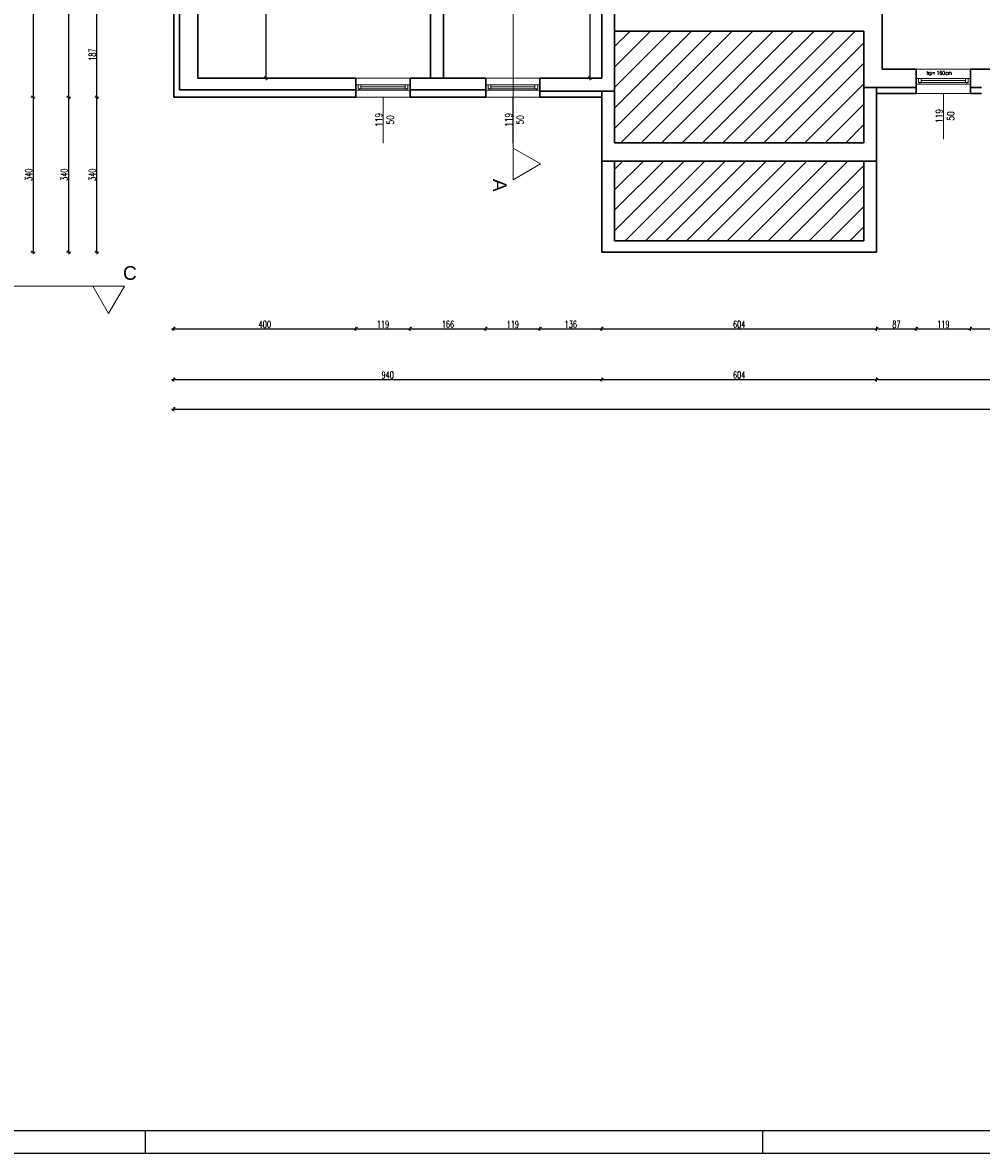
# Model space of a CAD drawing. Header units: millimetres. Extents: x 64838 to 107664, y -36848 to 0.
# Tile 17 of 109: x 68024 to 70128, y -32831 to -30349. Entities that reach past the tile are written whole.
import ezdxf

# ---------------------------------------------------------------- set-up
doc = ezdxf.new("R2010")
doc.units = ezdxf.units.MM
doc.layers.get('Defpoints').update_dxf_attribs({"color": 30})
doc.layers.add('e-cad_opisy', color=7, linetype='Continuous')
for name, color, linetype, lineweight in [('J opisy', 7, 'Continuous', 9), ('J stolarka_okna', 144, 'Continuous', 0), ('J wymiary', 1, 'Continuous', 9), ('OPIS', 7, 'Continuous', 5), ('sciany', 252, 'Continuous', 30)]:
    doc.layers.add(name, color=color, linetype=linetype, lineweight=lineweight)
doc.styles.add('ADESK2', font='simplex', dxfattribs={"width": 0.7})
doc.styles.add('MtXpl_simplex_shx', font='simplex.shx')
doc.styles.get("Standard").update_dxf_attribs({"font": 'arial.ttf'})
doc.dimstyles.new('1-100', dxfattribs={"dimscale": 1.5, "dimtxt": 10, "dimasz": 2, "dimexe": 1, "dimexo": 1, "dimgap": 1.5, "dimtad": 1, "dimdec": 0, "dimrnd": 0.5, "dimdsep": 46, "dimtxsty": 'ADESK2', "dimblk": 'wymiar', "dimcen": -1, "dimdle": 5, "dimse1": 1, "dimse2": 1, "dimclrd": 256, "dimclre": 256, "dimclrt": 256, "dimadec": 0, "dimazin": 0, "dimtfac": 1, "dimtdec": 0, "dimtix": 1, "dimtmove": 0, "dimatfit": 3, "dimfxl": 20, "dimfxlon": 1, "dimtolj": 1, "dimtzin": 0, "dimarcsym": 0})

# ---------------------------------------------------------------- blocks, each defined once
blk = doc.blocks.new('A1_poziom')
at = {"ltscale": 0.8}
for p, q in [((345.5, 0), (345.5, 5)), ((481, 0), (481, 5))]:
    blk.add_line(p, q, dxfattribs=at)
for points in [[(0, 0), (0, 297), (25, 297), (25, 594), (841, 594), (841, 0)], [(30, 5), (836, 5), (836, 589), (30, 589)]]:
    blk.add_lwpolyline(points, close=True)
blk = doc.blocks.new('okno 119')
at = {"layer": 'J stolarka_okna', "linetype": 'Continuous', "lineweight": 9}
for p, q in [((69991.7, -25070.2), (69872.7, -25070.2)), ((69872.7, -25070.2), (69872.7, -25082.2)), ((69872.7, -25082.2), (69991.7, -25082.2)), ((69877.7, -25076.2), (69877.7, -25073.2)), ((69877.7, -25073.2), (69883.7, -25073.2)), ((69877.7, -25076.2), (69877.7, -25082.2)), ((69880.7, -25073.2), (69880.7, -25070.2)), ((69883.7, -25073.2), (69883.7, -25082.2)), ((69883.7, -25073.2), (69980.7, -25073.2)), ((69883.7, -25077.7), (69980.7, -25077.7)), ((69980.7, -25082.2), (69980.7, -25073.2)), ((69986.7, -25073.2), (69980.7, -25073.2)), ((69983.7, -25073.2), (69983.7, -25070.2)), ((69986.7, -25076.2), (69986.7, -25073.2)), ((69986.7, -25082.2), (69986.7, -25076.2)), ((69991.7, -25082.2), (69991.7, -25070.2))]:
    blk.add_line(p, q, dxfattribs=at)
blk = doc.blocks.new('wymiar')
for p, q in [((1.5, 0), (-1.5, 0)), ((1.06, 1.06), (-1.06, -1.06)), ((0, 1.5), (0, -1.5))]:
    blk.add_line(p, q)
blk = doc.blocks.new('*D721')
at = {"layer": 'Defpoints', "color": 0, "ltscale": 4}
for p in [(68408.2, -29432), (68557.9, -29432), (68408.2, -30471)]:
    blk.add_point(p, dxfattribs=at)
at = {"layer": 'J wymiary', "lineweight": -2}
blk.add_line((68557.9, -30468), (68557.9, -29435), dxfattribs=at)
at = {"layer": 'J wymiary', "lineweight": -2, "ltscale": 4, "xscale": 3, "yscale": 3, "zscale": 3}
for p, rotation in [((68557.9, -29432), 90), ((68557.9, -30471), 270)]:
    blk.add_blockref('wymiar', p, dxfattribs=dict(at, rotation=rotation))
at = {"layer": 'J wymiary', "ltscale": 4, "insert": (68548.1, -29951.5), "char_height": 15, "attachment_point": 5, "rotation": 90, "style": 'ADESK2'}
blk.add_mtext('\\A1;1039', dxfattribs=at)
blk = doc.blocks.new('*D725')
at = {"layer": 'Defpoints', "color": 0, "ltscale": 4}
for p in [(69268.9, -29942), (69268.9, -30471), (69268.9, -30471)]:
    blk.add_point(p, dxfattribs=at)
at = {"layer": 'J wymiary', "lineweight": -2}
blk.add_line((69268.9, -29945), (69268.9, -30468), dxfattribs=at)
at = {"layer": 'J wymiary', "lineweight": -2, "ltscale": 4, "xscale": 3, "yscale": 3, "zscale": 3}
for p, rotation in [((69268.9, -29942), 90), ((69268.9, -30471), 270)]:
    blk.add_blockref('wymiar', p, dxfattribs=dict(at, rotation=rotation))
at = {"layer": 'J wymiary', "ltscale": 4, "insert": (69259.2, -30206.5), "char_height": 15, "attachment_point": 5, "rotation": 90, "style": 'ADESK2'}
blk.add_mtext('\\A1;529', dxfattribs=at)
blk = doc.blocks.new('*D786')
at = {"layer": 'Defpoints', "color": 0, "ltscale": 4}
for p in [(68755.2, 0), (68355.2, -30513), (68755.2, -31021.1)]:
    blk.add_point(p, dxfattribs=at)
at = {"layer": 'J wymiary', "lineweight": -2}
blk.add_line((68358.2, -31021.1), (68752.2, -31021.1), dxfattribs=at)
at = {"layer": 'J wymiary', "lineweight": -2, "ltscale": 4, "xscale": 3, "yscale": 3, "zscale": 3, "rotation": 180}
blk.add_blockref('wymiar', (68355.2, -31021.1), dxfattribs=at)
at = {"layer": 'J wymiary', "lineweight": -2, "ltscale": 4, "xscale": 3, "yscale": 3, "zscale": 3}
blk.add_blockref('wymiar', (68755.2, -31021.1), dxfattribs=at)
at = {"layer": 'J wymiary', "ltscale": 4, "insert": (68555.2, -31011.4), "char_height": 15, "attachment_point": 5, "style": 'ADESK2'}
blk.add_mtext('\\A1;400', dxfattribs=at)
blk = doc.blocks.new('*D787')
at = {"layer": 'Defpoints', "color": 0, "ltscale": 4}
for p in [(68874.2, -30477.2), (68755.2, -30513), (68874.2, -31021.1)]:
    blk.add_point(p, dxfattribs=at)
at = {"layer": 'J wymiary', "lineweight": -2}
blk.add_line((68758.2, -31021.1), (68871.2, -31021.1), dxfattribs=at)
at = {"layer": 'J wymiary', "lineweight": -2, "ltscale": 4, "xscale": 3, "yscale": 3, "zscale": 3, "rotation": 180}
blk.add_blockref('wymiar', (68755.2, -31021.1), dxfattribs=at)
at = {"layer": 'J wymiary', "lineweight": -2, "ltscale": 4, "xscale": 3, "yscale": 3, "zscale": 3}
blk.add_blockref('wymiar', (68874.2, -31021.1), dxfattribs=at)
at = {"layer": 'J wymiary', "ltscale": 4, "insert": (68814.7, -31011.4), "char_height": 15, "attachment_point": 5, "style": 'ADESK2'}
blk.add_mtext('\\A1;119', dxfattribs=at)
blk = doc.blocks.new('*D788')
at = {"layer": 'Defpoints', "color": 0, "ltscale": 4}
for p in [(68874.2, -30477.2), (69040.2, -30476.7), (69040.2, -31021.1)]:
    blk.add_point(p, dxfattribs=at)
at = {"layer": 'J wymiary', "lineweight": -2}
blk.add_line((68877.2, -31021.1), (69037.2, -31021.1), dxfattribs=at)
at = {"layer": 'J wymiary', "lineweight": -2, "ltscale": 4, "xscale": 3, "yscale": 3, "zscale": 3, "rotation": 180}
blk.add_blockref('wymiar', (68874.2, -31021.1), dxfattribs=at)
at = {"layer": 'J wymiary', "lineweight": -2, "ltscale": 4, "xscale": 3, "yscale": 3, "zscale": 3}
blk.add_blockref('wymiar', (69040.2, -31021.1), dxfattribs=at)
at = {"layer": 'J wymiary', "ltscale": 4, "insert": (68957.2, -31011.4), "char_height": 15, "attachment_point": 5, "style": 'ADESK2'}
blk.add_mtext('\\A1;166', dxfattribs=at)
blk = doc.blocks.new('*D789')
at = {"layer": 'Defpoints', "color": 0, "ltscale": 4}
for p in [(69040.2, -30476.7), (69159.2, -30476.7), (69159.2, -31021.1)]:
    blk.add_point(p, dxfattribs=at)
at = {"layer": 'J wymiary', "lineweight": -2}
blk.add_line((69043.2, -31021.1), (69156.2, -31021.1), dxfattribs=at)
at = {"layer": 'J wymiary', "lineweight": -2, "ltscale": 4, "xscale": 3, "yscale": 3, "zscale": 3, "rotation": 180}
blk.add_blockref('wymiar', (69040.2, -31021.1), dxfattribs=at)
at = {"layer": 'J wymiary', "lineweight": -2, "ltscale": 4, "xscale": 3, "yscale": 3, "zscale": 3}
blk.add_blockref('wymiar', (69159.2, -31021.1), dxfattribs=at)
at = {"layer": 'J wymiary', "ltscale": 4, "insert": (69099.7, -31011.4), "char_height": 15, "attachment_point": 5, "style": 'ADESK2'}
blk.add_mtext('\\A1;119', dxfattribs=at)
blk = doc.blocks.new('*D790')
at = {"layer": 'Defpoints', "color": 0, "ltscale": 4}
for p in [(69159.2, -30476.7), (69294.9, -30556.2), (69294.9, -31021.1)]:
    blk.add_point(p, dxfattribs=at)
at = {"layer": 'J wymiary', "lineweight": -2}
blk.add_line((69162.2, -31021.1), (69291.9, -31021.1), dxfattribs=at)
at = {"layer": 'J wymiary', "lineweight": -2, "ltscale": 4, "xscale": 3, "yscale": 3, "zscale": 3, "rotation": 180}
blk.add_blockref('wymiar', (69159.2, -31021.1), dxfattribs=at)
at = {"layer": 'J wymiary', "lineweight": -2, "ltscale": 4, "xscale": 3, "yscale": 3, "zscale": 3}
blk.add_blockref('wymiar', (69294.9, -31021.1), dxfattribs=at)
at = {"layer": 'J wymiary', "ltscale": 4, "insert": (69227, -31011.4), "char_height": 15, "attachment_point": 5, "style": 'ADESK2'}
blk.add_mtext('\\A1;136', dxfattribs=at)
blk = doc.blocks.new('*D791')
at = {"layer": 'Defpoints', "color": 0, "ltscale": 4}
for p in [(69294.9, -30556.2), (69898.2, -30561.3), (69898.2, -31021.1)]:
    blk.add_point(p, dxfattribs=at)
at = {"layer": 'J wymiary', "lineweight": -2}
blk.add_line((69297.9, -31021.1), (69895.2, -31021.1), dxfattribs=at)
at = {"layer": 'J wymiary', "lineweight": -2, "ltscale": 4, "xscale": 3, "yscale": 3, "zscale": 3, "rotation": 180}
blk.add_blockref('wymiar', (69294.9, -31021.1), dxfattribs=at)
at = {"layer": 'J wymiary', "lineweight": -2, "ltscale": 4, "xscale": 3, "yscale": 3, "zscale": 3}
blk.add_blockref('wymiar', (69898.2, -31021.1), dxfattribs=at)
at = {"layer": 'J wymiary', "ltscale": 4, "insert": (69596.5, -31011.4), "char_height": 15, "attachment_point": 5, "style": 'ADESK2'}
blk.add_mtext('\\A1;604', dxfattribs=at)
blk = doc.blocks.new('*D792')
at = {"layer": 'Defpoints', "color": 0, "ltscale": 4}
for p in [(69985.2, -30461.5), (69898.2, -30561.3), (69985.2, -31021.1)]:
    blk.add_point(p, dxfattribs=at)
at = {"layer": 'J wymiary', "lineweight": -2}
blk.add_line((69901.2, -31021.1), (69982.2, -31021.1), dxfattribs=at)
at = {"layer": 'J wymiary', "lineweight": -2, "ltscale": 4, "xscale": 3, "yscale": 3, "zscale": 3, "rotation": 180}
blk.add_blockref('wymiar', (69898.2, -31021.1), dxfattribs=at)
at = {"layer": 'J wymiary', "lineweight": -2, "ltscale": 4, "xscale": 3, "yscale": 3, "zscale": 3}
blk.add_blockref('wymiar', (69985.2, -31021.1), dxfattribs=at)
at = {"layer": 'J wymiary', "ltscale": 4, "insert": (69941.7, -31011.4), "char_height": 15, "attachment_point": 5, "style": 'ADESK2'}
blk.add_mtext('\\A1;87', dxfattribs=at)
blk = doc.blocks.new('*D793')
at = {"layer": 'Defpoints', "color": 0, "ltscale": 4}
for p in [(69985.2, -30461.5), (70104.2, -30460.1), (70104.2, -31021.1)]:
    blk.add_point(p, dxfattribs=at)
at = {"layer": 'J wymiary', "lineweight": -2}
blk.add_line((69988.2, -31021.1), (70101.2, -31021.1), dxfattribs=at)
at = {"layer": 'J wymiary', "lineweight": -2, "ltscale": 4, "xscale": 3, "yscale": 3, "zscale": 3, "rotation": 180}
blk.add_blockref('wymiar', (69985.2, -31021.1), dxfattribs=at)
at = {"layer": 'J wymiary', "lineweight": -2, "ltscale": 4, "xscale": 3, "yscale": 3, "zscale": 3}
blk.add_blockref('wymiar', (70104.2, -31021.1), dxfattribs=at)
at = {"layer": 'J wymiary', "ltscale": 4, "insert": (70044.7, -31011.4), "char_height": 15, "attachment_point": 5, "style": 'ADESK2'}
blk.add_mtext('\\A1;119', dxfattribs=at)
blk = doc.blocks.new('*D794')
at = {"layer": 'Defpoints', "color": 0, "ltscale": 4}
for p in [(70104.2, -30460.1), (70272.2, -30457.6), (70272.2, -31021.1)]:
    blk.add_point(p, dxfattribs=at)
at = {"layer": 'J wymiary', "lineweight": -2}
blk.add_line((70107.2, -31021.1), (70269.2, -31021.1), dxfattribs=at)
at = {"layer": 'J wymiary', "lineweight": -2, "ltscale": 4, "xscale": 3, "yscale": 3, "zscale": 3, "rotation": 180}
blk.add_blockref('wymiar', (70104.2, -31021.1), dxfattribs=at)
at = {"layer": 'J wymiary', "lineweight": -2, "ltscale": 4, "xscale": 3, "yscale": 3, "zscale": 3}
blk.add_blockref('wymiar', (70272.2, -31021.1), dxfattribs=at)
at = {"layer": 'J wymiary', "ltscale": 4, "insert": (70188.2, -31011.4), "char_height": 15, "attachment_point": 5, "style": 'ADESK2'}
blk.add_mtext('\\A1;168', dxfattribs=at)
blk = doc.blocks.new('*D807')
at = {"layer": 'Defpoints', "color": 0, "ltscale": 4}
for p in [(68355.2, -30513), (72100.2, -30504.5), (72100.2, -31197.4)]:
    blk.add_point(p, dxfattribs=at)
at = {"layer": 'J wymiary', "lineweight": -2}
blk.add_line((68358.2, -31197.4), (72097.2, -31197.4), dxfattribs=at)
at = {"layer": 'J wymiary', "lineweight": -2, "ltscale": 4, "xscale": 3, "yscale": 3, "zscale": 3, "rotation": 180}
blk.add_blockref('wymiar', (68355.2, -31197.4), dxfattribs=at)
at = {"layer": 'J wymiary', "lineweight": -2, "ltscale": 4, "xscale": 3, "yscale": 3, "zscale": 3}
blk.add_blockref('wymiar', (72100.2, -31197.4), dxfattribs=at)
at = {"layer": 'J wymiary', "ltscale": 4, "insert": (70227.7, -31187.7), "char_height": 15, "attachment_point": 5, "style": 'ADESK2'}
blk.add_mtext('\\A1;3745', dxfattribs=at)
blk = doc.blocks.new('*D827')
at = {"layer": 'Defpoints', "color": 0, "ltscale": 4}
for p in [(68355.2, -30513), (69294.9, -30513), (69294.9, -31132.6)]:
    blk.add_point(p, dxfattribs=at)
at = {"layer": 'J wymiary', "lineweight": -2}
blk.add_line((68358.2, -31132.6), (69291.9, -31132.6), dxfattribs=at)
at = {"layer": 'J wymiary', "lineweight": -2, "ltscale": 4, "xscale": 3, "yscale": 3, "zscale": 3, "rotation": 180}
blk.add_blockref('wymiar', (68355.2, -31132.6), dxfattribs=at)
at = {"layer": 'J wymiary', "lineweight": -2, "ltscale": 4, "xscale": 3, "yscale": 3, "zscale": 3}
blk.add_blockref('wymiar', (69294.9, -31132.6), dxfattribs=at)
at = {"layer": 'J wymiary', "ltscale": 4, "insert": (68825, -31122.8), "char_height": 15, "attachment_point": 5, "style": 'ADESK2'}
blk.add_mtext('\\A1;940', dxfattribs=at)
blk = doc.blocks.new('*D828')
at = {"layer": 'Defpoints', "color": 0, "ltscale": 4}
for p in [(69294.9, -30513), (69898.2, -30715.1), (69898.2, -31132.6)]:
    blk.add_point(p, dxfattribs=at)
at = {"layer": 'J wymiary', "lineweight": -2}
blk.add_line((69297.9, -31132.6), (69895.2, -31132.6), dxfattribs=at)
at = {"layer": 'J wymiary', "lineweight": -2, "ltscale": 4, "xscale": 3, "yscale": 3, "zscale": 3, "rotation": 180}
blk.add_blockref('wymiar', (69294.9, -31132.6), dxfattribs=at)
at = {"layer": 'J wymiary', "lineweight": -2, "ltscale": 4, "xscale": 3, "yscale": 3, "zscale": 3}
blk.add_blockref('wymiar', (69898.2, -31132.6), dxfattribs=at)
at = {"layer": 'J wymiary', "ltscale": 4, "insert": (69596.5, -31122.8), "char_height": 15, "attachment_point": 5, "style": 'ADESK2'}
blk.add_mtext('\\A1;604', dxfattribs=at)
blk = doc.blocks.new('*D829')
at = {"layer": 'Defpoints', "color": 0, "ltscale": 4}
for p in [(71300.9, -30527.4), (69898.2, -30715.1), (71300.9, -31132.6)]:
    blk.add_point(p, dxfattribs=at)
at = {"layer": 'J wymiary', "lineweight": -2}
blk.add_line((69901.2, -31132.6), (71297.9, -31132.6), dxfattribs=at)
at = {"layer": 'J wymiary', "lineweight": -2, "ltscale": 4, "xscale": 3, "yscale": 3, "zscale": 3, "rotation": 180}
blk.add_blockref('wymiar', (69898.2, -31132.6), dxfattribs=at)
at = {"layer": 'J wymiary', "lineweight": -2, "ltscale": 4, "xscale": 3, "yscale": 3, "zscale": 3}
blk.add_blockref('wymiar', (71300.9, -31132.6), dxfattribs=at)
at = {"layer": 'J wymiary', "ltscale": 4, "insert": (70599.5, -31122.8), "char_height": 15, "attachment_point": 5, "style": 'ADESK2'}
blk.add_mtext('\\A1;1403', dxfattribs=at)
blk = doc.blocks.new('*D852')
at = {"layer": 'Defpoints', "color": 0, "ltscale": 4}
for p in [(68186.4, -30513), (69294.9, -30513), (69294.9, -30853)]:
    blk.add_point(p, dxfattribs=at)
at = {"layer": 'J wymiary', "lineweight": -2}
blk.add_line((68186.4, -30850), (68186.4, -30516), dxfattribs=at)
at = {"layer": 'J wymiary', "lineweight": -2, "ltscale": 4, "xscale": 3, "yscale": 3, "zscale": 3}
for p, rotation in [((68186.4, -30513), 90), ((68186.4, -30853), 270)]:
    blk.add_blockref('wymiar', p, dxfattribs=dict(at, rotation=rotation))
at = {"layer": 'J wymiary', "ltscale": 4, "insert": (68176.6, -30683), "char_height": 15, "attachment_point": 5, "rotation": 90, "style": 'ADESK2'}
blk.add_mtext('\\A1;340', dxfattribs=at)
blk = doc.blocks.new('*D853')
at = {"layer": 'Defpoints', "color": 0, "ltscale": 4}
for p in [(68186.4, -30326), (68363.4, -30326), (69294.9, -30513)]:
    blk.add_point(p, dxfattribs=at)
at = {"layer": 'J wymiary', "lineweight": -2}
blk.add_line((68186.4, -30510), (68186.4, -30329), dxfattribs=at)
at = {"layer": 'J wymiary', "lineweight": -2, "ltscale": 4, "xscale": 3, "yscale": 3, "zscale": 3}
for p, rotation in [((68186.4, -30326), 90), ((68186.4, -30513), 270)]:
    blk.add_blockref('wymiar', p, dxfattribs=dict(at, rotation=rotation))
at = {"layer": 'J wymiary', "ltscale": 4, "insert": (68176.6, -30419.5), "char_height": 15, "attachment_point": 5, "rotation": 90, "style": 'ADESK2'}
blk.add_mtext('\\A1;187', dxfattribs=at)
blk = doc.blocks.new('*D874')
at = {"layer": 'Defpoints', "color": 0, "ltscale": 4}
for p in [(68124.7, -30513), (69294.9, -30513), (69294.9, -30853)]:
    blk.add_point(p, dxfattribs=at)
at = {"layer": 'J wymiary', "lineweight": -2}
blk.add_line((68124.7, -30850), (68124.7, -30516), dxfattribs=at)
at = {"layer": 'J wymiary', "lineweight": -2, "ltscale": 4, "xscale": 3, "yscale": 3, "zscale": 3}
for p, rotation in [((68124.7, -30513), 90), ((68124.7, -30853), 270)]:
    blk.add_blockref('wymiar', p, dxfattribs=dict(at, rotation=rotation))
at = {"layer": 'J wymiary', "ltscale": 4, "insert": (68114.9, -30683), "char_height": 15, "attachment_point": 5, "rotation": 90, "style": 'ADESK2'}
blk.add_mtext('\\A1;340', dxfattribs=at)
blk = doc.blocks.new('*D875')
at = {"layer": 'Defpoints', "color": 0, "ltscale": 4}
for p in [(68124.7, -29390), (68669.2, -29390), (69294.9, -30513)]:
    blk.add_point(p, dxfattribs=at)
at = {"layer": 'J wymiary', "lineweight": -2}
blk.add_line((68124.7, -30510), (68124.7, -29393), dxfattribs=at)
at = {"layer": 'J wymiary', "lineweight": -2, "ltscale": 4, "xscale": 3, "yscale": 3, "zscale": 3}
for p, rotation in [((68124.7, -29390), 90), ((68124.7, -30513), 270)]:
    blk.add_blockref('wymiar', p, dxfattribs=dict(at, rotation=rotation))
at = {"layer": 'J wymiary', "ltscale": 4, "insert": (68114.9, -29951.5), "char_height": 15, "attachment_point": 5, "rotation": 90, "style": 'ADESK2'}
blk.add_mtext('\\A1;1123', dxfattribs=at)
blk = doc.blocks.new('*D877')
at = {"layer": 'Defpoints', "color": 0, "ltscale": 4}
for p in [(69905.9, -27798.5), (68046.4, -30513), (68637.1, -30513)]:
    blk.add_point(p, dxfattribs=at)
at = {"layer": 'J wymiary', "lineweight": -2}
blk.add_line((68046.4, -27801.5), (68046.4, -30510), dxfattribs=at)
at = {"layer": 'J wymiary', "lineweight": -2, "ltscale": 4, "xscale": 3, "yscale": 3, "zscale": 3}
for p, rotation in [((68046.4, -27798.5), 90), ((68046.4, -30513), 270)]:
    blk.add_blockref('wymiar', p, dxfattribs=dict(at, rotation=rotation))
at = {"layer": 'J wymiary', "ltscale": 4, "insert": (68036.7, -29155.7), "char_height": 15, "attachment_point": 5, "rotation": 90, "style": 'ADESK2'}
blk.add_mtext('\\A1;2715', dxfattribs=at)
blk = doc.blocks.new('*D878')
at = {"layer": 'Defpoints', "color": 0, "ltscale": 4}
for p in [(68355.2, -30513), (68046.4, -30853), (69294.9, -30853)]:
    blk.add_point(p, dxfattribs=at)
at = {"layer": 'J wymiary', "lineweight": -2}
blk.add_line((68046.4, -30516), (68046.4, -30850), dxfattribs=at)
at = {"layer": 'J wymiary', "lineweight": -2, "ltscale": 4, "xscale": 3, "yscale": 3, "zscale": 3}
for p, rotation in [((68046.4, -30513), 90), ((68046.4, -30853), 270)]:
    blk.add_blockref('wymiar', p, dxfattribs=dict(at, rotation=rotation))
at = {"layer": 'J wymiary', "ltscale": 4, "insert": (68036.7, -30683), "char_height": 15, "attachment_point": 5, "rotation": 90, "style": 'ADESK2'}
blk.add_mtext('\\A1;340', dxfattribs=at)

msp = doc.modelspace()

# ---------------------------------------------------------------- hatches: boundary and pattern name
at = {"layer": 'OPIS', "ltscale": 4}
h = msp.add_hatch(dxfattribs=at)
h.set_pattern_fill('ANSI31', color=256, scale=10)
h.set_pattern_definition([(45, (-420.334, -284.742), (-22.45064, 22.45064), [])])
h.paths.add_polyline_path([(69322.85, -30612.98), (69870.23, -30612.98), (69870.23, -30373.98), (69870.23, -30367.98), (69322.85, -30367.98)])
h.paths.add_polyline_path([(69322.85, -30827.98), (69870.23, -30827.98), (69870.23, -30652.98), (69322.85, -30652.98)])

# ---------------------------------------------------------------- linework, layer by layer
at = {"layer": 'J opisy', "linetype": 'Continuous', "lineweight": 9}
for p, q in [((68814.73, -30512.98), (68814.73, -30613.69)), ((69099.73, -30512.98), (69099.73, -30613.69)), ((70044.73, -30504.48), (70044.73, -30605.19))]:
    msp.add_line(p, q, dxfattribs=at)
at = {"layer": 'J stolarka_okna', "linetype": 'Continuous', "lineweight": 9}
for p, q in [((69985.23, -30451.48), (70104.23, -30451.48)), ((68755.23, -30470.98), (68874.23, -30470.98)), ((69040.23, -30470.98), (69159.23, -30470.98)), ((70104.23, -30471.98), (69985.23, -30471.98)), ((69985.23, -30471.98), (69985.23, -30483.98)), ((69990.23, -30471.98), (69990.23, -30480.98)), ((69996.23, -30471.98), (69996.23, -30480.98)), ((70093.23, -30471.98), (70093.23, -30480.98)), ((70099.23, -30471.98), (70099.23, -30480.98)), ((70104.23, -30483.98), (70104.23, -30471.98)), ((69985.23, -30483.98), (70104.23, -30483.98)), ((69996.23, -30480.98), (69990.23, -30480.98)), ((69993.23, -30480.98), (69993.23, -30483.98)), ((70093.23, -30476.48), (69996.23, -30476.48)), ((69996.23, -30480.98), (70093.23, -30480.98)), ((70099.23, -30480.98), (70093.23, -30480.98)), ((70096.23, -30480.98), (70096.23, -30483.98)), ((68755.23, -30512.98), (68874.23, -30512.98)), ((69040.23, -30512.98), (69159.23, -30512.98)), ((69985.23, -30504.48), (70104.23, -30504.48))]:
    msp.add_line(p, q, dxfattribs=at)
at = {"layer": 'J wymiary', "ltscale": 4}
msp.add_line((69281.85, -30435.44), (69281.85, -30435.44), dxfattribs=at)
at = {"layer": 'OPIS'}
for p, q in [((69100.23, -28861.49), (69100.23, -30693.95)), ((65754.05, -30927.97), (68246.89, -30927.97))]:
    msp.add_line(p, q, dxfattribs=at)
for points in [[(69160.23, -30659.31), (69100.23, -30693.95), (69100.23, -30624.67)], [(68212.25, -30987.97), (68246.89, -30927.97), (68177.61, -30927.97)]]:
    msp.add_lwpolyline(points, close=True, dxfattribs=at)
at = {"layer": 'sciany'}
for p, q in [((68919.23, -30470.98), (68919.23, -29929.98)), ((68947.23, -30470.98), (68947.23, -29929.98)), ((69322.85, -29929.98), (69322.85, -30612.98)), ((69294.85, -29941.98), (69294.85, -30470.98)), ((69910.23, -29939.48), (69910.23, -30451.48)), ((68355.23, -30325.98), (68355.23, -30512.98)), ((68368.23, -30496.98), (68368.23, -30325.98)), ((68408.23, -30325.98), (68408.23, -30470.98)), ((69322.85, -30367.98), (69870.23, -30367.98)), ((69870.23, -30373.98), (69870.23, -30367.98)), ((69870.23, -30373.98), (69870.23, -30612.98)), ((69985.23, -30451.48), (69910.23, -30451.48)), ((69985.23, -30451.48), (69985.23, -30504.48)), ((70187.23, -30451.48), (70104.23, -30451.48)), ((70104.23, -30451.48), (70104.23, -30504.48)), ((68408.23, -30470.98), (68755.23, -30470.98)), ((68755.23, -30512.98), (68755.23, -30470.98)), ((68874.23, -30512.98), (68874.23, -30470.98)), ((69040.23, -30470.98), (68874.23, -30470.98)), ((69040.23, -30470.98), (69040.23, -30512.98)), ((69159.23, -30470.98), (69294.85, -30470.98)), ((69159.23, -30470.98), (69159.23, -30512.98)), ((68368.23, -30496.98), (68755.23, -30496.98)), ((68874.23, -30496.98), (69040.23, -30496.98)), ((69159.23, -30499.98), (69322.85, -30499.98)), ((69294.85, -30499.98), (69294.85, -30852.98)), ((69910.23, -30491.48), (69870.23, -30491.48)), ((69898.23, -30493.48), (69898.23, -30852.98)), ((69985.23, -30491.48), (69910.23, -30491.48)), ((70128.23, -30491.48), (70104.23, -30491.48)), ((68355.23, -30512.98), (68755.23, -30512.98)), ((68874.23, -30512.98), (69040.23, -30512.98)), ((69159.23, -30512.98), (69294.85, -30512.98)), ((69910.23, -30504.48), (69898.23, -30504.48)), ((69985.23, -30504.48), (69910.23, -30504.48)), ((70128.23, -30504.48), (70104.23, -30504.48)), ((69322.85, -30612.98), (69870.23, -30612.98)), ((69294.85, -30652.98), (69898.23, -30652.98)), ((69322.85, -30652.98), (69322.85, -30827.98)), ((69870.23, -30652.98), (69870.23, -30827.98)), ((69322.85, -30827.98), (69870.23, -30827.98)), ((69294.85, -30852.98), (69898.23, -30852.98))]:
    msp.add_line(p, q, dxfattribs=at)

# ---------------------------------------------------------------- block references
at = {"layer": 'e-cad_opisy', "ltscale": 4, "xscale": 10, "yscale": 10, "zscale": 10}
msp.add_blockref('A1_poziom', (64838.49, -32831.02), dxfattribs=at)
at = {"layer": 'J wymiary', "rotation": 180}
for p in [(138746.96, -55567.63), (139031.96, -55567.63)]:
    msp.add_blockref('okno 119', p, dxfattribs=at)

# ---------------------------------------------------------------- texts
at = {"layer": 'J opisy', "style": 'MtXpl_simplex_shx', "width": 0.9}
for s, p in [('hp=', (70007.8, -30463.65)), ('160', (70029.75, -30463.65)), ('cm', (70048.95, -30463.65))]:
    msp.add_text(s, height=8, rotation=360, dxfattribs=at).set_placement(p)
at = {"layer": 'J opisy', "char_height": 15, "width": 30.2063, "attachment_point": 5, "rotation": 90, "line_spacing_factor": 0.771429}
for insert in [(68818.16, -30562.7), (69103.16, -30562.7), (70048.16, -30554.2)]:
    msp.add_mtext('\\pxsm1;{\\Fsimplex|c238;\\W0.8;119\\Fsimplex|c0;\\P\\Fsimplex|c238;50}', dxfattribs=dict(at, insert=insert))
at = {"layer": 'OPIS', "insert": (69071.17, -30706.11), "char_height": 30, "width": 162.4495, "attachment_point": 5, "rotation": 270}
msp.add_mtext('A', dxfattribs=at)
at = {"layer": 'OPIS', "insert": (68259.05, -30898.91), "char_height": 30, "width": 162.4495, "attachment_point": 5}
msp.add_mtext('C', dxfattribs=at)

# ---------------------------------------------------------------- dimensions: what is measured, and where the dimension line sits
at = {"layer": 'J wymiary'}
for base, p1, p2, picture, middle in [((68755.23, -31021.12), (68355.23, -30512.98), (68755.23, 0), '*D786', (68555.23, -31011.37)), ((69985.23, -31021.12), (69898.23, -30561.35), (69985.23, -30461.46), '*D792', (69941.73, -31011.37)), ((70104.23, -31021.12), (69985.23, -30461.46), (70104.23, -30460.13), '*D793', (70044.73, -31011.37)), ((70272.23, -31021.12), (70104.23, -30460.13), (70272.23, -30457.61), '*D794', (70188.23, -31011.37)), ((68874.23, -31021.12), (68755.23, -30512.98), (68874.23, -30477.24), '*D787', (68814.73, -31011.37)), ((69040.23, -31021.12), (68874.23, -30477.24), (69040.23, -30476.73), '*D788', (68957.23, -31011.37)), ((69159.23, -31021.12), (69040.23, -30476.73), (69159.23, -30476.73), '*D789', (69099.73, -31011.37)), ((69294.85, -31021.12), (69159.23, -30476.73), (69294.85, -30556.18), '*D790', (69227.04, -31011.37)), ((72100.23, -31197.44), (68355.23, -30512.98), (72100.23, -30504.48), '*D807', (70227.73, -31187.69)), ((69294.85, -31132.59), (68355.23, -30512.98), (69294.85, -30512.98), '*D827', (68825.04, -31122.84)), ((69898.23, -31132.59), (69294.85, -30512.98), (69898.23, -30715.08), '*D828', (69596.54, -31122.84)), ((71300.85, -31132.59), (69898.23, -30715.08), (71300.85, -30527.39), '*D829', (70599.54, -31122.84)), ((69898.23, -31021.12), (69294.85, -30556.18), (69898.23, -30561.35), '*D791', (69596.54, -31011.37))]:
    dim = msp.add_linear_dim(base=base, p1=p1, p2=p2, dimstyle='1-100', override={"dimblk": 'wymiar'}, dxfattribs=at)
    dim.commit()
    dim.dimension.update_dxf_attribs({"geometry": picture, "text_midpoint": middle})
for base, p1, p2, picture, middle in [((68046.40296614, -30512.97890319), (69905.91886421, -27798.47890319), (68637.13656132, -30512.97890319), '*D877', (68036.65296614, -29155.72890319)), ((68124.68, -29389.98), (69294.85, -30512.98), (68669.25, -29389.98), '*D875', (68114.93, -29951.48)), ((68186.36, -30325.98), (69294.85, -30512.98), (68363.35, -30325.98), '*D853', (68176.61, -30419.48)), ((68046.4, -30852.98), (68355.23, -30512.98), (69294.85, -30852.98), '*D878', (68036.65, -30682.98)), ((68124.68, -30512.98), (69294.85, -30852.98), (69294.85, -30512.98), '*D874', (68114.93, -30682.98)), ((68186.36, -30512.98), (69294.85, -30852.98), (69294.85, -30512.98), '*D852', (68176.61, -30682.98))]:
    dim = msp.add_linear_dim(base=base, p1=p1, p2=p2, angle=90, dimstyle='1-100', override={"dimblk": 'wymiar'}, dxfattribs=at)
    dim.commit()
    dim.dimension.update_dxf_attribs({"geometry": picture, "text_midpoint": middle})
for base, p1, p2, picture, middle in [((68557.85, -29431.98), (68408.23, -30470.98), (68408.23, -29431.98), '*D721', (68548.1, -29951.48)), ((69268.93, -30470.98), (69268.93, -29941.98), (69268.93, -30470.98), '*D725', (69259.18, -30206.48))]:
    dim = msp.add_linear_dim(base=base, p1=p1, p2=p2, angle=90, dimstyle='1-100', dxfattribs=at)
    dim.commit()
    dim.dimension.update_dxf_attribs({"geometry": picture, "text_midpoint": middle})

doc.saveas('drawing.dxf')
